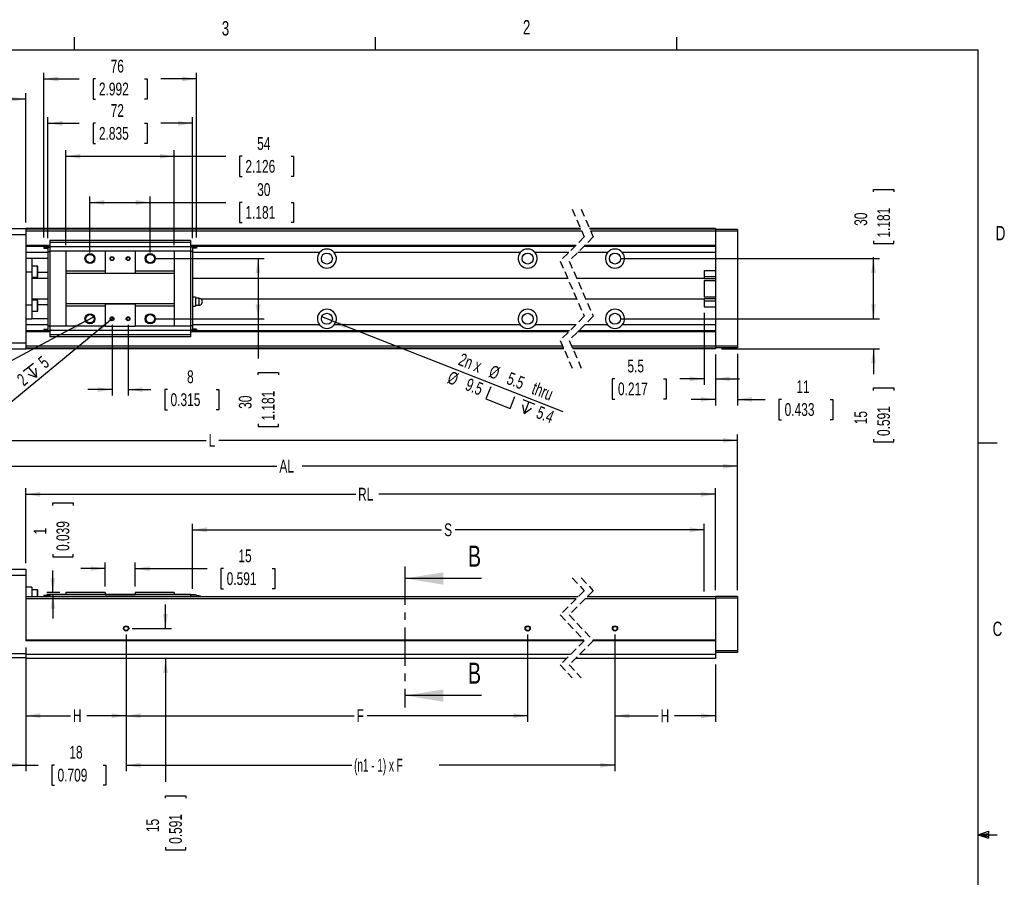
# Paper-space layout 'Layout1' of a CAD drawing. Extents: x 11 to 421, y 5 to 275.
# Tile 7 of 7: x 257 to 420, y 133 to 275. Entities that reach past the tile are written whole.
import ezdxf
from ezdxf.enums import TextEntityAlignment as Align

# ---------------------------------------------------------------- set-up
doc = ezdxf.new("R2010")
doc.units = 0
doc.linetypes.add('CENTER', pattern=[10.16, 6.35, -1.27, 1.27, -1.27])
doc.linetypes.add('HIDDEN', pattern=[1.905, 1.27, -0.635])
doc.layers.get('0').update_dxf_attribs({"linetype": 'CONTINUOUS'})
doc.dimstyles.new('SLDDIMSTYLE0', dxfattribs={"dimtxt": 2.116667, "dimasz": 2.4, "dimexe": 0, "dimexo": 0.0625, "dimgap": 0.529167, "dimtad": 0, "dimlfac": 3, "dimrnd": 1e-09, "dimzin": 12, "dimsah": 1, "dimcen": 0.09, "dimazin": 3, "dimtfac": 1, "dimtofl": 0, "dimtmove": 0, "dimatfit": 3})
doc.dimstyles.new('SLDDIMSTYLE1', dxfattribs={"dimtxt": 2.116667, "dimasz": 2.4, "dimexe": 0, "dimexo": 0.0625, "dimgap": 0.529167, "dimtad": 0, "dimlfac": 3, "dimrnd": 1e-09, "dimzin": 12, "dimsah": 1, "dimcen": 0.09, "dimazin": 3, "dimtfac": 1, "dimtmove": 0, "dimatfit": 3})
doc.dimstyles.new('SLDDIMSTYLE2', dxfattribs={"dimtxt": 2.116667, "dimasz": 2.4, "dimexe": 0, "dimexo": 0.0625, "dimgap": 0.529167, "dimtad": 1, "dimlfac": 3, "dimrnd": 1e-09, "dimzin": 12, "dimblk1": 'NONE', "dimsah": 1, "dimcen": 0, "dimazin": 3, "dimtfac": 1, "dimtmove": 0, "dimatfit": 3})
doc.dimstyles.new('SLDDIMSTYLE3', dxfattribs={"dimtxt": 2.116667, "dimasz": 2.4, "dimexe": 0, "dimexo": 0.0625, "dimgap": 0.529167, "dimtad": 1, "dimlfac": 3, "dimrnd": 1e-09, "dimzin": 12, "dimblk1": 'NONE', "dimsah": 1, "dimcen": 0, "dimazin": 3, "dimtfac": 1, "dimtmove": 0, "dimatfit": 3})

# ---------------------------------------------------------------- blocks, each defined once
blk = doc.blocks.new('_D_55')
at = {"color": 7, "linetype": 'CONTINUOUS'}
for p, q in [((271.02, 181.28), (271.02, 185.22)), ((276.02, 181.28), (276.02, 185.22)), ((271.02, 184.22), (267.02, 184.22)), ((276.02, 184.22), (287.96, 184.22)), ((290.67, 184.22), (290.24, 184.22)), ((290.24, 184.22), (290.24, 180.86)), ((298.78, 184.22), (299.21, 184.22)), ((299.21, 184.22), (299.21, 180.86)), ((290.24, 180.86), (290.67, 180.86)), ((299.21, 180.86), (298.78, 180.86))]:
    blk.add_line(p, q, dxfattribs=at)
for points in [[(271.02, 184.22), (268.62, 184.62), (268.62, 183.82)], [(276.02, 184.22), (278.42, 183.82), (278.42, 184.62)]]:
    blk.add_solid(points, dxfattribs=at)
at = {"color": 7, "linetype": 'CONTINUOUS', "width": 0.7}
for s, p in [('15', (293.16, 184.65, 11.77)), ('0.591', (291.21, 180.86, 11.77))]:
    blk.add_text(s, height=2.117, dxfattribs=at).set_placement(p, align=Align.BOTTOM_LEFT)
blk = doc.blocks.new('_D_56')
at = {"color": 7, "linetype": 'CONTINUOUS'}
for p, q in [((262.35, 194.72), (262.35, 195.15)), ((262.35, 195.15), (265.71, 195.15)), ((265.71, 195.15), (265.71, 194.72)), ((262.35, 186.61), (262.35, 186.18)), ((265.71, 186.18), (265.71, 186.61)), ((262.35, 186.18), (265.71, 186.18)), ((262.35, 180.28), (262.35, 183.9)), ((263.52, 180.28), (261.35, 180.28)), ((270.02, 179.95), (261.35, 179.95)), ((262.35, 179.95), (262.35, 175.95))]:
    blk.add_line(p, q, dxfattribs=at)
for points in [[(262.35, 180.28), (262.75, 182.68), (261.95, 182.68)], [(262.35, 179.95), (261.95, 177.55), (262.75, 177.55)]]:
    blk.add_solid(points, dxfattribs=at)
at = {"color": 7, "linetype": 'CONTINUOUS', "width": 0.7}
for s, height, p in [('0.039', 2.117, (265.71, 187.15, 11.77)), ('1', 2.12, (261.92, 189.88, 11.77))]:
    blk.add_text(s, height=height, rotation=90, dxfattribs=at).set_placement(p, align=Align.BOTTOM_LEFT)
blk = doc.blocks.new('_D_57')
at = {"color": 7, "linetype": 'CONTINUOUS'}
for p, q in [((201.75, 189.28), (201.75, 206.51)), ((376, 180.62), (376, 206.51)), ((201.75, 205.51), (287.82, 205.51)), ((376, 205.51), (289.93, 205.51))]:
    blk.add_line(p, q, dxfattribs=at)
for points in [[(201.75, 205.51), (204.15, 205.11), (204.15, 205.91)], [(376, 205.51), (373.6, 205.91), (373.6, 205.11)]]:
    blk.add_solid(points, dxfattribs=at)
at = {"color": 7, "linetype": 'CONTINUOUS', "width": 0.7}
blk.add_text('L', height=2.12, dxfattribs=at).set_placement((288.22, 203.83, 11.77), align=Align.BOTTOM_LEFT)
blk = doc.blocks.new('_D_58')
at = {"color": 7, "linetype": 'CONTINUOUS'}
for p, q in [((238.18, 187.28), (238.18, 202.22)), ((238.18, 201.22), (299.56, 201.22)), ((376, 201.22), (303.75, 201.22)), ((376, 180.62), (376, 202.22))]:
    blk.add_line(p, q, dxfattribs=at)
for points in [[(238.18, 201.22), (240.58, 200.82), (240.58, 201.62)], [(376, 201.22), (373.6, 201.62), (373.6, 200.82)]]:
    blk.add_solid(points, dxfattribs=at)
at = {"color": 7, "linetype": 'CONTINUOUS', "width": 0.7}
blk.add_text('AL', height=2.117, dxfattribs=at).set_placement((299.96, 199.54, 11.77), align=Align.BOTTOM_LEFT)
blk = doc.blocks.new('_D_59')
at = {"color": 7, "linetype": 'CONTINUOUS'}
for p, q in [((257.85, 185.12), (257.85, 197.56)), ((257.85, 196.56), (312.63, 196.56)), ((372.34, 196.56), (316.45, 196.56)), ((372.34, 180.62), (372.34, 197.56))]:
    blk.add_line(p, q, dxfattribs=at)
for points in [[(257.85, 196.56), (260.25, 196.16), (260.25, 196.96)], [(372.34, 196.56), (369.94, 196.96), (369.94, 196.16)]]:
    blk.add_solid(points, dxfattribs=at)
at = {"color": 7, "linetype": 'CONTINUOUS', "width": 0.7}
blk.add_text('RL', height=2.117, dxfattribs=at).set_placement((313.03, 194.88, 11.77), align=Align.BOTTOM_LEFT)
blk = doc.blocks.new('_D_60')
at = {"color": 7, "linetype": 'CONTINUOUS'}
for p, q in [((285.52, 180.88), (285.52, 191.66)), ((370.5, 180.45), (370.5, 191.66)), ((285.52, 190.66), (326.9, 190.66)), ((370.5, 190.66), (329.12, 190.66))]:
    blk.add_line(p, q, dxfattribs=at)
for points in [[(285.52, 190.66), (287.92, 190.26), (287.92, 191.06)], [(370.5, 190.66), (368.1, 191.06), (368.1, 190.26)]]:
    blk.add_solid(points, dxfattribs=at)
at = {"color": 7, "linetype": 'CONTINUOUS', "width": 0.7}
blk.add_text('S', height=2.12, dxfattribs=at).set_placement((327.31, 188.98, 11.77), align=Align.BOTTOM_LEFT)
blk = doc.blocks.new('_D_63')
at = {"color": 7, "linetype": 'CONTINUOUS'}
for p, q in [((251.85, 171.12), (251.85, 150.62)), ((257.85, 171.12), (257.85, 150.62)), ((251.85, 151.62), (257.85, 151.62)), ((257.85, 151.62), (259.89, 151.62)), ((262.6, 151.62), (262.17, 151.62)), ((262.17, 151.62), (262.17, 148.25)), ((270.71, 151.62), (271.14, 151.62)), ((271.14, 151.62), (271.14, 148.25)), ((262.17, 148.25), (262.6, 148.25)), ((271.14, 148.25), (270.71, 148.25))]:
    blk.add_line(p, q, dxfattribs=at)
for points in [[(251.85, 151.62), (254.25, 151.22), (254.25, 152.02)], [(257.85, 151.62), (255.45, 152.02), (255.45, 151.22)]]:
    blk.add_solid(points, dxfattribs=at)
at = {"color": 7, "linetype": 'CONTINUOUS', "width": 0.7}
for s, p in [('18', (265.09, 152.05, 11.77)), ('0.709', (263.13, 148.25, 11.77))]:
    blk.add_text(s, height=2.117, dxfattribs=at).set_placement(p, align=Align.BOTTOM_LEFT)
blk = doc.blocks.new('_D_64')
at = {"color": 7, "linetype": 'CONTINUOUS'}
for p, q in [((274.52, 173.28), (274.52, 158.8)), ((257.85, 171.12), (257.85, 158.8)), ((257.85, 159.8), (265.29, 159.8)), ((274.52, 159.8), (268.02, 159.8))]:
    blk.add_line(p, q, dxfattribs=at)
for points in [[(257.85, 159.8), (260.25, 159.4), (260.25, 160.2)], [(274.52, 159.8), (272.12, 160.2), (272.12, 159.4)]]:
    blk.add_solid(points, dxfattribs=at)
at = {"color": 7, "linetype": 'CONTINUOUS', "width": 0.7}
blk.add_text('H', height=2.12, dxfattribs=at).set_placement((265.69, 158.12, 11.77), align=Align.BOTTOM_LEFT)
blk = doc.blocks.new('_D_65')
at = {"color": 7, "linetype": 'CONTINUOUS'}
for p, q in [((274.52, 173.28), (274.52, 158.8)), ((341.18, 173.28), (341.18, 158.8)), ((274.52, 159.8), (312.39, 159.8)), ((341.18, 159.8), (314.56, 159.8))]:
    blk.add_line(p, q, dxfattribs=at)
for points in [[(274.52, 159.8), (276.92, 159.4), (276.92, 160.2)], [(341.18, 159.8), (338.78, 160.2), (338.78, 159.4)]]:
    blk.add_solid(points, dxfattribs=at)
at = {"color": 7, "linetype": 'CONTINUOUS', "width": 0.7}
blk.add_text('F', height=2.12, dxfattribs=at).set_placement((312.79, 158.12, 11.77), align=Align.BOTTOM_LEFT)
blk = doc.blocks.new('_D_66')
at = {"color": 7, "linetype": 'CONTINUOUS'}
for p, q in [((274.52, 173.28), (274.52, 150.58)), ((355.67, 173.28), (355.67, 150.58)), ((274.52, 151.58), (311.97, 151.58)), ((355.67, 151.58), (326.49, 151.58))]:
    blk.add_line(p, q, dxfattribs=at)
for points in [[(274.52, 151.58), (276.92, 151.18), (276.92, 151.98)], [(355.67, 151.58), (353.27, 151.98), (353.27, 151.18)]]:
    blk.add_solid(points, dxfattribs=at)
at = {"color": 7, "linetype": 'CONTINUOUS', "width": 0.583333}
blk.add_text('(n1 - 1) x F', height=2.1167, dxfattribs=at).set_placement((312.37, 149.9, 11.77), align=Align.BOTTOM_LEFT)
blk = doc.blocks.new('_D_67')
at = {"color": 7, "linetype": 'CONTINUOUS'}
for p, q in [((281.05, 174.28), (281.05, 178.28)), ((275.52, 174.28), (282.05, 174.28)), ((281.05, 169.28), (281.05, 148.81)), ((281.05, 146.1), (281.05, 146.53)), ((281.05, 146.53), (284.41, 146.53)), ((284.41, 146.53), (284.41, 146.1)), ((281.05, 137.99), (281.05, 137.56)), ((281.05, 137.56), (284.41, 137.56)), ((284.41, 137.56), (284.41, 137.99))]:
    blk.add_line(p, q, dxfattribs=at)
for points in [[(281.05, 174.28), (281.45, 176.68), (280.65, 176.68)], [(281.05, 169.28), (280.65, 166.88), (281.45, 166.88)]]:
    blk.add_solid(points, dxfattribs=at)
at = {"color": 7, "linetype": 'CONTINUOUS', "width": 0.7}
for s, p in [('15', (280.62, 140.48, 11.77)), ('0.591', (284.41, 138.53, 11.77))]:
    blk.add_text(s, height=2.117, rotation=90, dxfattribs=at).set_placement(p, align=Align.BOTTOM_LEFT)
blk = doc.blocks.new('_D_68')
at = {"color": 7, "linetype": 'CONTINUOUS'}
for p, q in [((355.67, 173.28), (355.67, 158.78)), ((372.34, 168.28), (372.34, 158.78)), ((355.67, 159.78), (362.85, 159.78)), ((372.34, 159.78), (365.58, 159.78))]:
    blk.add_line(p, q, dxfattribs=at)
for points in [[(355.67, 159.78), (358.07, 159.38), (358.07, 160.18)], [(372.34, 159.78), (369.94, 160.18), (369.94, 159.38)]]:
    blk.add_solid(points, dxfattribs=at)
at = {"color": 7, "linetype": 'CONTINUOUS', "width": 0.7}
blk.add_text('H', height=2.12, dxfattribs=at).set_placement((363.25, 158.09, 11.77), align=Align.BOTTOM_LEFT)
blk = doc.blocks.new('_D_73')
at = {"color": 7, "linetype": 'CONTINUOUS'}
for p, q in [((268.52, 236.69), (268.52, 246.01)), ((278.52, 236.69), (278.52, 246.01)), ((268.52, 245.01), (278.52, 245.01)), ((278.52, 245.01), (291.07, 245.01)), ((293.78, 245.01), (293.35, 245.01)), ((293.35, 245.01), (293.35, 241.65)), ((301.89, 245.01), (302.32, 245.01)), ((302.32, 245.01), (302.32, 241.65)), ((293.35, 241.65), (293.78, 241.65)), ((302.32, 241.65), (301.89, 241.65))]:
    blk.add_line(p, q, dxfattribs=at)
for points in [[(268.52, 245.01), (270.92, 244.61), (270.92, 245.41)], [(278.52, 245.01), (276.12, 245.41), (276.12, 244.61)]]:
    blk.add_solid(points, dxfattribs=at)
at = {"color": 7, "linetype": 'CONTINUOUS', "width": 0.7}
for s, p in [('30', (296.27, 245.44, -32.06)), ('1.181', (294.32, 241.65, -32.06))]:
    blk.add_text(s, height=2.117, dxfattribs=at).set_placement(p, align=Align.BOTTOM_LEFT)
blk = doc.blocks.new('_D_74')
at = {"color": 7, "linetype": 'CONTINUOUS'}
for p, q in [((264.52, 237.92), (264.52, 253.67)), ((282.52, 237.92), (282.52, 253.67)), ((264.52, 252.67), (282.52, 252.67)), ((282.52, 252.67), (291.07, 252.67)), ((293.78, 252.67), (293.35, 252.67)), ((293.35, 252.67), (293.35, 249.3)), ((301.89, 252.67), (302.32, 252.67)), ((302.32, 252.67), (302.32, 249.3)), ((293.35, 249.3), (293.78, 249.3)), ((302.32, 249.3), (301.89, 249.3))]:
    blk.add_line(p, q, dxfattribs=at)
for points in [[(264.52, 252.67), (266.92, 252.27), (266.92, 253.07)], [(282.52, 252.67), (280.12, 253.07), (280.12, 252.27)]]:
    blk.add_solid(points, dxfattribs=at)
at = {"color": 7, "linetype": 'CONTINUOUS', "width": 0.7}
for s, p in [('54', (296.27, 253.09, -32.06)), ('2.126', (294.32, 249.3, -32.06))]:
    blk.add_text(s, height=2.117, dxfattribs=at).set_placement(p, align=Align.BOTTOM_LEFT)
blk = doc.blocks.new('_D_75')
at = {"color": 7, "linetype": 'CONTINUOUS'}
for p, q in [((261.52, 239.05), (261.52, 259.14)), ((285.52, 239.05), (285.52, 259.14)), ((261.52, 258.14), (266.75, 258.14)), ((269.46, 258.14), (269.03, 258.14)), ((269.03, 258.14), (269.03, 254.78)), ((277.57, 258.14), (278, 258.14)), ((278, 258.14), (278, 254.78)), ((285.52, 258.14), (280.28, 258.14)), ((269.03, 254.78), (269.46, 254.78)), ((278, 254.78), (277.57, 254.78))]:
    blk.add_line(p, q, dxfattribs=at)
for points in [[(261.52, 258.14), (263.92, 257.74), (263.92, 258.54)], [(285.52, 258.14), (283.12, 258.54), (283.12, 257.74)]]:
    blk.add_solid(points, dxfattribs=at)
at = {"color": 7, "linetype": 'CONTINUOUS', "width": 0.7}
for s, p in [('72', (271.95, 258.57, -32.06)), ('2.835', (270, 254.78, -32.06))]:
    blk.add_text(s, height=2.117, dxfattribs=at).set_placement(p, align=Align.BOTTOM_LEFT)
blk = doc.blocks.new('_D_76')
at = {"color": 7, "linetype": 'CONTINUOUS'}
for p, q in [((260.85, 239.19), (260.85, 266.5)), ((286.18, 239.19), (286.18, 266.5)), ((260.85, 265.5), (266.75, 265.5)), ((269.46, 265.5), (269.03, 265.5)), ((269.03, 265.5), (269.03, 262.14)), ((277.57, 265.5), (278, 265.5)), ((278, 265.5), (278, 262.14)), ((286.18, 265.5), (280.28, 265.5)), ((269.03, 262.14), (269.46, 262.14)), ((278, 262.14), (277.57, 262.14))]:
    blk.add_line(p, q, dxfattribs=at)
for points in [[(260.85, 265.5), (263.25, 265.1), (263.25, 265.9)], [(286.18, 265.5), (283.78, 265.9), (283.78, 265.1)]]:
    blk.add_solid(points, dxfattribs=at)
at = {"color": 7, "linetype": 'CONTINUOUS', "width": 0.7}
for s, p in [('76', (271.95, 265.93, -32.06)), ('2.992', (270, 262.14, -32.06))]:
    blk.add_text(s, height=2.117, dxfattribs=at).set_placement(p, align=Align.BOTTOM_LEFT)
blk = doc.blocks.new('_D_77')
at = {"color": 7, "linetype": 'CONTINUOUS'}
for p, q in [((272.18, 224.69), (272.18, 212.94)), ((274.85, 224.69), (274.85, 212.94)), ((272.18, 213.94), (268.18, 213.94)), ((274.85, 213.94), (278.64, 213.94)), ((281.36, 213.94), (280.93, 213.94)), ((280.93, 213.94), (280.93, 210.57)), ((289.47, 213.94), (289.9, 213.94)), ((289.9, 213.94), (289.9, 210.57)), ((280.93, 210.57), (281.36, 210.57)), ((289.9, 210.57), (289.47, 210.57))]:
    blk.add_line(p, q, dxfattribs=at)
for points in [[(272.18, 213.94), (269.78, 214.34), (269.78, 213.54)], [(274.85, 213.94), (277.25, 213.54), (277.25, 214.34)]]:
    blk.add_solid(points, dxfattribs=at)
at = {"color": 7, "linetype": 'CONTINUOUS', "width": 0.7}
for s, height, p in [('8', 2.12, (284.63, 214.37, -32.06)), ('0.315', 2.117, (281.89, 210.57, -32.06))]:
    blk.add_text(s, height=height, dxfattribs=at).set_placement(p, align=Align.BOTTOM_LEFT)
blk = doc.blocks.new('_D_78')
at = {"color": 7, "linetype": 'CONTINUOUS'}
for p, q in [((224.15, 262.14), (223.72, 262.14)), ((223.72, 262.14), (223.72, 258.78)), ((232.26, 262.14), (232.69, 262.14)), ((232.69, 262.14), (232.69, 258.78)), ((238.18, 262.14), (234.98, 262.14)), ((238.18, 237.69), (238.18, 263.14)), ((257.85, 262.14), (238.18, 262.14)), ((257.85, 241.69), (257.85, 263.14)), ((223.72, 258.78), (224.15, 258.78)), ((232.69, 258.78), (232.26, 258.78))]:
    blk.add_line(p, q, dxfattribs=at)
for points in [[(238.18, 262.14), (240.58, 261.74), (240.58, 262.54)], [(257.85, 262.14), (255.45, 262.54), (255.45, 261.74)]]:
    blk.add_solid(points, dxfattribs=at)
at = {"color": 7, "linetype": 'CONTINUOUS', "width": 0.7}
for s, p in [('59', (226.64, 262.57, -32.06)), ('2.323', (224.69, 258.78, -32.06))]:
    blk.add_text(s, height=2.117, dxfattribs=at).set_placement(p, align=Align.BOTTOM_LEFT)
blk = doc.blocks.new('SW_SYMBOL_HOLE_DEPTH')
at = {"color": 0, "linetype": 'CONTINUOUS'}
for p, q in [((0, 875), (800, 875)), ((400, 875), (400, 75)), ((100, 555), (400, 75)), ((700, 555), (400, 75))]:
    blk.add_line(p, q, dxfattribs=at)
blk = doc.blocks.new('_D_81')
at = {"color": 7, "linetype": 'CONTINUOUS'}
for q in [(269.25, 226.08), (240.91, 210.95)]:
    blk.add_line((267.78, 225.3), q, dxfattribs=at)
blk.add_solid([(267.78, 225.3), (265.47, 224.52), (265.85, 223.81)], dxfattribs=at)
at = {"color": 7, "linetype": 'CONTINUOUS', "xscale": 0.0027037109, "yscale": 0.0027037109, "zscale": 0.0027037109, "rotation": 28.0912985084}
blk.add_blockref('SW_SYMBOL_HOLE_DEPTH', (248.39, 215.28), dxfattribs=at)
at = {"color": 7, "linetype": 'CONTINUOUS'}
for s, height, width, p in [('8', 2.12, 0.7, (251.2, 216.44, -32.06)), ('5', 2.12, 0.7, (247.15, 214.28, -32.06)), ('4 x M', 2.117, 0.56, (240.91, 210.95, -32.06))]:
    blk.add_text(s, height=height, rotation=28.0913, dxfattribs=dict(at, width=width)).set_placement(p, align=Align.BOTTOM_LEFT)
blk = doc.blocks.new('_NONE')
blk = doc.blocks.new('_D_82')
at = {"color": 7, "linetype": 'CONTINUOUS'}
for q in [(272.44, 225.9), (252.47, 209.43)]:
    blk.add_line((271.93, 225.48), q, dxfattribs=at)
blk.add_solid([(271.93, 225.48), (269.82, 224.26), (270.33, 223.64)], dxfattribs=at)
at = {"color": 7, "linetype": 'CONTINUOUS', "xscale": 0.0027037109, "yscale": 0.0027037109, "zscale": 0.0027037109, "rotation": 39.5105746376}
blk.add_blockref('SW_SYMBOL_HOLE_DEPTH', (258.95, 215.15), dxfattribs=at)
at = {"color": 7, "linetype": 'CONTINUOUS'}
for s, height, width, p in [('5', 2.12, 0.7, (261.48, 216.85, -32.06)), ('2', 2.12, 0.7, (257.93, 213.93, -32.06)), ('4 x M', 2.117, 0.56, (252.48, 209.43, -32.06))]:
    blk.add_text(s, height=height, rotation=39.5106, dxfattribs=dict(at, width=width)).set_placement(p, align=Align.BOTTOM_LEFT)
blk = doc.blocks.new('_D_83')
at = {"color": 7, "linetype": 'CONTINUOUS'}
for p, q in [((398.6, 246.74), (398.6, 247.17)), ((398.6, 247.17), (401.96, 247.17)), ((401.96, 247.17), (401.96, 246.74)), ((398.6, 238.63), (398.6, 238.2)), ((398.6, 238.2), (401.96, 238.2)), ((401.96, 238.2), (401.96, 238.63)), ((356.67, 235.69), (399.6, 235.69)), ((398.6, 235.69), (398.6, 235.92)), ((398.6, 225.69), (398.6, 235.69)), ((356.67, 225.69), (399.6, 225.69))]:
    blk.add_line(p, q, dxfattribs=at)
for points in [[(398.6, 235.69), (398.2, 233.29), (399, 233.29)], [(398.6, 225.69), (399, 228.09), (398.2, 228.09)]]:
    blk.add_solid(points, dxfattribs=at)
at = {"color": 7, "linetype": 'CONTINUOUS', "width": 0.7}
for s, p in [('1.181', (401.96, 239.17, -32.06)), ('30', (398.17, 241.12, -32.06))]:
    blk.add_text(s, height=2.117, rotation=90, dxfattribs=at).set_placement(p, align=Align.BOTTOM_LEFT)
blk = doc.blocks.new('_D_84')
at = {"color": 7, "linetype": 'CONTINUOUS'}
for p, q in [((398.6, 225.69), (398.6, 229.69)), ((356.67, 225.69), (399.6, 225.69)), ((373.34, 220.69), (399.6, 220.69)), ((398.6, 220.69), (398.6, 216.51)), ((398.6, 213.8), (398.6, 214.23)), ((398.6, 214.23), (401.96, 214.23)), ((401.96, 214.23), (401.96, 213.8)), ((398.6, 205.69), (398.6, 205.26)), ((398.6, 205.26), (401.96, 205.26)), ((401.96, 205.26), (401.96, 205.69))]:
    blk.add_line(p, q, dxfattribs=at)
for points in [[(398.6, 225.69), (399, 228.09), (398.2, 228.09)], [(398.6, 220.69), (398.2, 218.29), (399, 218.29)]]:
    blk.add_solid(points, dxfattribs=at)
at = {"color": 7, "linetype": 'CONTINUOUS', "width": 0.7}
for s, p in [('0.591', (401.96, 206.23, -32.06)), ('15', (398.17, 208.18, -32.06))]:
    blk.add_text(s, height=2.117, rotation=90, dxfattribs=at).set_placement(p, align=Align.BOTTOM_LEFT)
blk = doc.blocks.new('_D_85')
at = {"color": 7, "linetype": 'CONTINUOUS'}
for p, q in [((372.34, 219.79), (372.34, 211.31)), ((376, 219.86), (376, 211.31)), ((372.34, 212.31), (368.34, 212.31)), ((376, 212.31), (380.59, 212.31)), ((383.3, 212.31), (382.87, 212.31)), ((382.87, 212.31), (382.87, 208.94)), ((391.41, 212.31), (391.84, 212.31)), ((391.84, 212.31), (391.84, 208.94)), ((382.87, 208.94), (383.3, 208.94)), ((391.84, 208.94), (391.41, 208.94))]:
    blk.add_line(p, q, dxfattribs=at)
for points in [[(372.34, 212.31), (369.94, 212.71), (369.94, 211.91)], [(376, 212.31), (378.4, 211.91), (378.4, 212.71)]]:
    blk.add_solid(points, dxfattribs=at)
at = {"color": 7, "linetype": 'CONTINUOUS', "width": 0.7}
for s, p in [('11', (385.79, 212.74, -32.06)), ('0.433', (383.84, 208.94, -32.06))]:
    blk.add_text(s, height=2.117, dxfattribs=at).set_placement(p, align=Align.BOTTOM_LEFT)
blk = doc.blocks.new('_D_86')
at = {"color": 7, "linetype": 'CONTINUOUS'}
for p, q in [((370.5, 226.69), (370.5, 214.72)), ((372.34, 219.79), (372.34, 214.72)), ((355.63, 215.72), (355.21, 215.72)), ((355.21, 215.72), (355.21, 212.36)), ((363.74, 215.72), (364.17, 215.72)), ((364.17, 215.72), (364.17, 212.36)), ((370.5, 215.72), (366.46, 215.72)), ((372.34, 215.72), (376.34, 215.72)), ((355.21, 212.36), (355.63, 212.36)), ((364.17, 212.36), (363.74, 212.36))]:
    blk.add_line(p, q, dxfattribs=at)
for points in [[(370.5, 215.72), (368.1, 216.12), (368.1, 215.32)], [(372.34, 215.72), (374.74, 215.32), (374.74, 216.12)]]:
    blk.add_solid(points, dxfattribs=at)
at = {"color": 7, "linetype": 'CONTINUOUS', "width": 0.7}
for s, p in [('5.5', (357.74, 216.15, -32.06)), ('0.217', (356.17, 212.36, -32.06))]:
    blk.add_text(s, height=2.117, dxfattribs=at).set_placement(p, align=Align.BOTTOM_LEFT)
blk = doc.blocks.new('_D_87')
at = {"color": 7, "linetype": 'CONTINUOUS'}
for p, q in [((279.52, 235.69), (297.42, 235.69)), ((296.42, 235.69), (296.42, 225.69)), ((279.52, 225.69), (297.42, 225.69)), ((296.42, 225.69), (296.42, 219.08)), ((296.42, 216.36), (296.42, 216.79)), ((296.42, 216.79), (299.79, 216.79)), ((299.79, 216.79), (299.79, 216.36)), ((296.42, 208.25), (296.42, 207.82)), ((296.42, 207.82), (299.79, 207.82)), ((299.79, 207.82), (299.79, 208.25))]:
    blk.add_line(p, q, dxfattribs=at)
for points in [[(296.42, 235.69), (296.02, 233.29), (296.82, 233.29)], [(296.42, 225.69), (296.82, 228.09), (296.02, 228.09)]]:
    blk.add_solid(points, dxfattribs=at)
at = {"color": 7, "linetype": 'CONTINUOUS', "width": 0.7}
for s, p in [('30', (295.99, 210.74, -32.06)), ('1.181', (299.79, 208.79, -32.06))]:
    blk.add_text(s, height=2.117, rotation=90, dxfattribs=at).set_placement(p, align=Align.BOTTOM_LEFT)
blk = doc.blocks.new('SW_SYMBOL_HOLE_SPOT')
at = {"color": 0, "linetype": 'CONTINUOUS'}
for p, q in [((0, 875), (0, 75)), ((1600, 75), (1600, 875)), ((0, 75), (1600, 75))]:
    blk.add_line(p, q, dxfattribs=at)
blk = doc.blocks.new('_D_88')
at = {"color": 7, "linetype": 'CONTINUOUS'}
for q in [(307, 226.02), (347.02, 210.28)]:
    blk.add_line((308.7, 225.35), q, dxfattribs=at)
blk.add_solid([(308.7, 225.35), (310.79, 224.1), (311.08, 224.85)], dxfattribs=at)
at = {"color": 7, "linetype": 'CONTINUOUS', "xscale": 0.0027037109, "yscale": 0.0027037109, "zscale": 0.0027037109, "rotation": 338.5219729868}
for name, p in [('SW_SYMBOL_HOLE_SPOT', (334.18, 212.19)), ('SW_SYMBOL_HOLE_DEPTH', (339.5, 210.1))]:
    blk.add_blockref(name, p, dxfattribs=at)
at = {"color": 7, "linetype": 'CONTINUOUS', "width": 0.7}
for s, p in [('2n x', (329.28, 217.5, -32.06)), ('%%c', (334.33, 215.52, -32.06)), ('%%c', (327.46, 214.52, -32.06)), ('9.5', (330.43, 213.35, -32.06)), ('5.5', (337.3, 214.35, -32.06)), (' thru', (340.94, 212.92, -32.06)), ('5.4', (342.21, 208.72, -32.06))]:
    blk.add_text(s, height=2.117, rotation=338.522, dxfattribs=at).set_placement(p, align=Align.BOTTOM_LEFT)

psp = doc.layouts.get("Layout1")

# ---------------------------------------------------------------- linework, layer by layer
at = {"color": 7, "linetype": 'CONTINUOUS'}
for p, q in [((265.9317, 270.3087), (265.9317, 272.4626)), ((315.9379, 270.3087), (315.9379, 272.4626)), ((365.9442, 270.3087), (365.9442, 272.4626)), ((15.9068, 270.3087), (415.9568, 270.3087)), ((415.9568, 9.9587), (415.9568, 270.3087)), ((251.8488, 240.6887), (257.8488, 240.6887)), ((257.8488, 240.6887), (257.8488, 239.6887)), ((349.9556, 240.6887), (257.8488, 240.6887)), ((349.9992, 240.5887), (257.8488, 240.5887)), ((372.3381, 240.6887), (351.4556, 240.6887)), ((372.3381, 240.5887), (351.4992, 240.5887)), ((372.3381, 240.6887), (372.3381, 240.5887)), ((372.3381, 240.5887), (372.3381, 240.5221)), ((376.0047, 240.5221), (372.3381, 240.5221)), ((372.3381, 240.5221), (372.3381, 240.2454)), ((376.0047, 240.5221), (376.0047, 240.2454)), ((251.8488, 239.6887), (257.8488, 239.6887)), ((350.1445, 240.2554), (257.8488, 240.2554)), ((257.8488, 239.6887), (257.8488, 221.6887)), ((261.8488, 238.6587), (261.8488, 238.3287)), ((285.1822, 238.6587), (261.8488, 238.6587)), ((285.1822, 238.6587), (285.1822, 238.3287)), ((372.3381, 240.2554), (351.6445, 240.2554)), ((376.0047, 240.2454), (372.3381, 240.2454)), ((372.3381, 240.2454), (372.3381, 221.1321)), ((376.0047, 240.2454), (376.0047, 221.1321)), ((261.8488, 237.8787), (257.8488, 237.8787)), ((261.8488, 237.7121), (257.8488, 237.7121)), ((260.8488, 237.6954), (257.8488, 237.6954)), ((260.8488, 237.7121), (260.8488, 237.5521)), ((260.8488, 237.5521), (261.8488, 237.5521)), ((260.8488, 237.5521), (260.8488, 237.4187)), ((260.8488, 237.4187), (261.5155, 237.4187)), ((261.5155, 237.4187), (261.5155, 236.8521)), ((285.1822, 238.3287), (261.8488, 238.3287)), ((261.8488, 238.3287), (261.8488, 237.6554)), ((285.1822, 237.6554), (261.8488, 237.6554)), ((261.8488, 237.6554), (261.8488, 236.9221)), ((285.1822, 238.3287), (285.1822, 237.6554)), ((349.1739, 237.8787), (285.1822, 237.8787)), ((349.0072, 237.7121), (285.1822, 237.7121)), ((285.1822, 237.6554), (285.1822, 236.9221)), ((286.1822, 237.5521), (285.1822, 237.5521)), ((286.1822, 237.4187), (285.5155, 237.4187)), ((285.5155, 237.4187), (285.5155, 236.8521)), ((286.1822, 237.7121), (286.1822, 237.5521)), ((348.9906, 237.6954), (286.1822, 237.6954)), ((286.1822, 237.5521), (286.1822, 237.4187)), ((372.3381, 237.6954), (350.4906, 237.6954)), ((372.3381, 237.7121), (350.5072, 237.7121)), ((372.3381, 237.8787), (350.6739, 237.8787)), ((258.8488, 235.6887), (257.8488, 235.6887)), ((261.5155, 235.6887), (258.8488, 235.6887)), ((258.8488, 235.6887), (258.8488, 233.4526)), ((261.5155, 236.8521), (261.8488, 236.8521)), ((261.5155, 236.8521), (261.5155, 224.5254)), ((261.8488, 236.9221), (261.8488, 236.8521)), ((264.5155, 236.9221), (261.8488, 236.9221)), ((261.8488, 236.8521), (261.8488, 224.5254)), ((264.5155, 236.9221), (264.5155, 233.5887)), ((271.0155, 236.9221), (264.5155, 236.9221)), ((271.0155, 236.9221), (271.0155, 233.5887)), ((276.0155, 236.9221), (271.0155, 236.9221)), ((276.0155, 236.9221), (276.0155, 233.5887)), ((282.5155, 236.9221), (276.0155, 236.9221)), ((282.5155, 236.9221), (282.5155, 233.5887)), ((285.1822, 236.9221), (282.5155, 236.9221)), ((285.1822, 236.9221), (285.1822, 236.8521)), ((285.5155, 236.8521), (285.1822, 236.8521)), ((285.1822, 236.8521), (285.1822, 224.5254)), ((285.5155, 236.8521), (285.5155, 224.5254)), ((339.9601, 236.6954), (309.071, 236.6954)), ((347.9906, 236.6954), (342.4043, 236.6954)), ((354.4493, 236.6954), (349.4906, 236.6954)), ((372.3381, 236.6954), (356.8935, 236.6954)), ((259.7822, 234.4387), (258.8488, 234.4387)), ((259.8488, 232.6721), (259.8488, 234.3721)), ((258.8488, 233.4526), (257.8488, 233.4526)), ((258.8488, 233.4526), (258.8488, 227.9249)), ((258.8488, 232.6054), (259.7822, 232.6054)), ((261.5155, 232.3554), (258.8488, 232.3554)), ((261.5155, 233.3554), (259.8488, 233.3554)), ((271.0155, 233.5887), (264.5155, 233.5887)), ((264.5155, 233.5887), (264.5155, 233.1887)), ((282.5155, 233.1887), (264.5155, 233.1887)), ((264.5155, 233.1887), (264.5155, 228.1887)), ((271.0155, 233.5887), (271.0155, 233.2554)), ((271.0155, 233.2554), (276.0155, 233.2554)), ((282.5155, 233.5887), (276.0155, 233.5887)), ((276.0155, 233.5887), (276.0155, 233.2554)), ((282.5155, 233.5887), (282.5155, 233.1887)), ((282.5155, 233.1887), (282.5155, 228.1887)), ((347.8448, 232.3554), (285.5155, 232.3554)), ((370.5047, 232.3554), (349.3448, 232.3554)), ((370.5047, 233.6887), (372.3381, 233.6887)), ((370.5047, 233.6887), (370.5047, 232.6887)), ((370.5047, 232.6887), (372.3381, 232.6887)), ((370.5047, 232.6887), (370.5047, 232.3529)), ((370.5047, 232.3529), (372.3381, 232.3529)), ((370.5047, 232.0221), (370.5047, 229.3554)), ((370.5047, 232.0221), (372.3381, 232.0221)), ((258.8488, 229.0221), (261.5155, 229.0221)), ((286.0155, 229.2721), (285.5155, 229.2721)), ((286.0155, 229.2721), (286.0155, 227.7721)), ((286.5988, 229.1054), (286.0155, 229.1054)), ((286.8993, 229.0221), (349.298, 229.0221)), ((350.798, 229.0221), (370.5047, 229.0221)), ((370.5047, 229.3554), (372.3381, 229.3554)), ((372.3381, 229.0245), (370.5047, 229.0245)), ((370.5047, 229.0245), (370.5047, 228.6887)), ((258.8488, 227.9249), (257.8488, 227.9249)), ((259.7822, 228.7721), (258.8488, 228.7721)), ((258.8488, 227.9249), (258.8488, 225.6887)), ((259.8488, 227.0054), (259.8488, 228.7054)), ((261.5155, 228.0221), (259.8488, 228.0221)), ((282.5155, 228.1887), (264.5155, 228.1887)), ((264.5155, 228.1887), (264.5155, 227.7887)), ((271.0155, 227.7887), (264.5155, 227.7887)), ((264.5155, 227.7887), (264.5155, 224.4554)), ((271.0155, 228.1221), (271.0155, 227.7887)), ((276.0155, 228.1221), (271.0155, 228.1221)), ((271.0155, 227.7887), (271.0155, 224.4554)), ((276.0155, 228.1221), (276.0155, 227.7887)), ((282.5155, 227.7887), (276.0155, 227.7887)), ((276.0155, 227.7887), (276.0155, 224.4554)), ((282.5155, 228.1887), (282.5155, 227.7887)), ((282.5155, 227.7887), (282.5155, 224.4554)), ((285.5155, 227.7721), (286.0155, 227.7721)), ((286.0155, 227.9387), (286.5988, 227.9387)), ((370.5047, 228.6887), (372.3381, 228.6887)), ((370.5047, 228.6887), (370.5047, 227.6887)), ((370.5047, 227.6887), (372.3381, 227.6887)), ((257.8488, 225.6887), (258.8488, 225.6887)), ((258.8488, 226.9387), (259.7822, 226.9387)), ((261.5155, 225.6887), (258.8488, 225.6887)), ((260.8488, 223.9587), (261.5155, 223.9587)), ((260.8488, 223.9587), (260.8488, 223.8254)), ((261.5155, 224.5254), (261.8488, 224.5254)), ((261.5155, 224.5254), (261.5155, 223.9587)), ((261.8488, 224.5254), (261.8488, 224.4554)), ((264.5155, 224.4554), (261.8488, 224.4554)), ((261.8488, 224.4554), (261.8488, 223.7221)), ((271.0155, 224.4554), (264.5155, 224.4554)), ((271.0155, 224.4554), (276.0155, 224.4554)), ((282.5155, 224.4554), (276.0155, 224.4554)), ((285.1822, 224.4554), (282.5155, 224.4554)), ((285.5155, 224.5254), (285.1822, 224.5254)), ((285.1822, 224.5254), (285.1822, 224.4554)), ((285.1822, 224.4554), (285.1822, 223.7221)), ((285.5155, 224.5254), (285.5155, 223.9587)), ((286.1822, 223.9587), (285.5155, 223.9587)), ((286.1822, 223.9587), (286.1822, 223.8254)), ((339.9601, 224.6821), (309.071, 224.6821)), ((349.1522, 224.6821), (342.4043, 224.6821)), ((354.4493, 224.6821), (350.6522, 224.6821)), ((372.3381, 224.6821), (356.8935, 224.6821)), ((260.8488, 223.6821), (257.8488, 223.6821)), ((261.8488, 223.6654), (257.8488, 223.6654)), ((261.8488, 223.4987), (257.8488, 223.4987)), ((260.8488, 223.8254), (261.8488, 223.8254)), ((260.8488, 223.8254), (260.8488, 223.6654)), ((285.1822, 223.7221), (261.8488, 223.7221)), ((261.8488, 223.7221), (261.8488, 223.0487)), ((285.1822, 223.0487), (261.8488, 223.0487)), ((261.8488, 223.0487), (261.8488, 222.7187)), ((285.1822, 222.7187), (261.8488, 222.7187)), ((286.1822, 223.8254), (285.1822, 223.8254)), ((285.1822, 223.7221), (285.1822, 223.0487)), ((348.1356, 223.6654), (285.1822, 223.6654)), ((347.9689, 223.4987), (285.1822, 223.4987)), ((285.1822, 223.0487), (285.1822, 222.7187)), ((286.1822, 223.8254), (286.1822, 223.6654)), ((348.1522, 223.6821), (286.1822, 223.6821)), ((372.3381, 223.4987), (349.4689, 223.4987)), ((372.3381, 223.6654), (349.6356, 223.6654)), ((372.3381, 223.6821), (349.6522, 223.6821)), ((251.8488, 221.6887), (257.8488, 221.6887)), ((251.8488, 220.6887), (257.8488, 220.6887)), ((257.8488, 221.6887), (257.8488, 220.6887)), ((346.9983, 221.1221), (257.8488, 221.1221)), ((347.1436, 220.7887), (257.8488, 220.7887)), ((347.1872, 220.6887), (257.8488, 220.6887)), ((372.3381, 221.1221), (348.4983, 221.1221)), ((372.3381, 220.7887), (348.6436, 220.7887)), ((372.3381, 220.6887), (348.6872, 220.6887)), ((376.0047, 221.1321), (372.3381, 221.1321)), ((372.3381, 221.1321), (372.3381, 220.8554)), ((376.0047, 220.8554), (372.3381, 220.8554)), ((372.3381, 220.8554), (372.3381, 220.7887)), ((372.3381, 220.7887), (372.3381, 220.6887)), ((376.0047, 221.1321), (376.0047, 220.8554)), ((415.9568, 205.1124), (419.1318, 205.1124)), ((251.8488, 184.117), (257.8488, 184.117)), ((251.8488, 183.117), (257.8488, 183.117)), ((257.8488, 184.117), (257.8488, 183.117)), ((257.8488, 183.117), (257.8488, 172.217)), ((333.5068, 182.5819), (320.8068, 182.5819)), ((258.8488, 181.117), (257.8488, 181.117)), ((258.8488, 181.117), (258.8488, 179.517)), ((259.7822, 180.7003), (258.8488, 180.7003)), ((259.8488, 179.517), (259.8488, 180.6336)), ((260.8488, 179.8136), (261.8488, 179.8136)), ((260.8488, 179.8136), (260.8488, 179.517)), ((261.5155, 179.8803), (261.8488, 179.8803)), ((261.5155, 179.8803), (261.5155, 179.8136)), ((285.1822, 179.9236), (261.8488, 179.9236)), ((261.8488, 179.9236), (261.8488, 179.5937)), ((264.5155, 180.2836), (264.5155, 179.9236)), ((271.0155, 180.2836), (264.5155, 180.2836)), ((271.0155, 180.2836), (271.0155, 179.9503)), ((271.0155, 179.9503), (276.0155, 179.9503)), ((276.0155, 180.2836), (276.0155, 179.9503)), ((282.5155, 180.2836), (276.0155, 180.2836)), ((282.5155, 180.2836), (282.5155, 179.9236)), ((285.1822, 179.9236), (285.1822, 179.5937)), ((285.5155, 179.8803), (285.1822, 179.8803)), ((286.1822, 179.8136), (285.1822, 179.8136)), ((285.5155, 179.8803), (285.5155, 179.8136)), ((286.0155, 179.867), (285.5155, 179.867)), ((286.0155, 179.867), (286.0155, 179.8136)), ((286.1822, 179.8136), (286.1822, 179.517)), ((349.5422, 179.517), (257.8488, 179.517)), ((349.2089, 179.1836), (257.8488, 179.1836)), ((285.1822, 179.5937), (261.8488, 179.5937)), ((261.8488, 179.5937), (261.8488, 179.5229)), ((285.1822, 179.5229), (261.8488, 179.5229)), ((261.8488, 179.5229), (261.8488, 179.517)), ((285.1822, 179.5937), (285.1822, 179.5229)), ((285.1822, 179.5229), (285.1822, 179.517)), ((286.5988, 179.7003), (286.1822, 179.7003)), ((372.3381, 179.1836), (350.7089, 179.1836)), ((372.3381, 179.517), (351.0422, 179.517)), ((376.0047, 179.617), (372.3381, 179.617)), ((372.3381, 179.617), (372.3381, 179.3403)), ((376.0047, 179.3403), (372.3381, 179.3403)), ((372.3381, 179.3403), (372.3381, 179.2503)), ((372.3381, 179.2503), (372.3381, 179.1836)), ((372.3381, 179.1836), (372.3381, 172.317)), ((376.0047, 179.617), (376.0047, 179.3403)), ((376.0047, 179.3403), (376.0047, 170.5603)), ((350.5131, 172.317), (257.8488, 172.317)), ((350.5339, 172.217), (257.8488, 172.217)), ((372.3381, 172.317), (352.0132, 172.317)), ((372.3381, 172.217), (352.0339, 172.217)), ((372.3381, 172.317), (372.3381, 172.217)), ((372.3381, 172.217), (372.3381, 169.9503)), ((238.1822, 170.117), (257.8488, 170.117)), ((257.8488, 170.117), (257.8488, 169.9503)), ((376.0047, 170.5603), (372.3381, 170.5603)), ((376.0047, 170.2836), (372.3381, 170.2836)), ((376.0047, 170.5603), (376.0047, 170.2836)), ((238.1822, 169.4503), (257.8488, 169.4503)), ((348.2672, 169.9503), (257.8488, 169.9503)), ((257.8488, 169.9503), (257.8488, 169.9208)), ((257.8488, 169.9208), (257.8488, 169.4798)), ((257.8488, 169.4798), (257.8488, 169.2836)), ((347.6006, 169.2836), (257.8488, 169.2836)), ((372.3381, 169.2836), (349.1006, 169.2836)), ((372.3381, 169.9503), (349.7672, 169.9503)), ((372.3381, 169.9503), (372.3381, 169.2836)), ((333.5068, 163.1479), (320.8068, 163.1479)), ((415.9568, 140.0249), (417.6632, 140.6348)), ((417.6632, 140.6348), (417.6632, 139.4514)), ((415.9568, 140.0249), (417.6632, 140.2545)), ((415.9568, 140.0249), (419.1318, 140.0249)), ((415.9568, 140.0249), (417.6632, 139.4514)), ((415.9568, 140.0249), (417.6632, 139.7631))]:
    psp.add_line(p, q, dxfattribs=at)
at = {"color": 7, "linetype": 'HIDDEN'}
for p, q in [((348.5714, 243.8637), (350.5714, 239.2762)), ((350.0714, 243.8637), (352.0714, 239.2762)), ((350.5714, 239.2762), (346.5714, 235.2762)), ((352.0714, 239.2762), (348.0714, 235.2762)), ((346.5714, 235.2762), (350.5714, 226.1012)), ((348.0714, 235.2762), (352.0714, 226.1012)), ((350.5714, 226.1012), (346.5714, 222.1012)), ((352.0714, 226.1012), (348.0714, 222.1012)), ((346.5714, 222.1012), (348.5714, 217.5137)), ((348.0714, 222.1012), (350.0714, 217.5137)), ((348.5714, 182.692), (350.5714, 180.5461)), ((350.0714, 182.692), (352.0714, 180.5461)), ((350.5714, 180.5461), (346.5714, 176.5461)), ((352.0714, 180.5461), (348.0714, 176.5461)), ((346.5714, 176.5461), (350.5714, 172.2545)), ((348.0714, 176.5461), (352.0714, 172.2545)), ((350.5714, 172.2545), (346.5714, 168.2545)), ((352.0714, 172.2545), (348.0714, 168.2545)), ((346.5714, 168.2545), (348.5714, 166.1086)), ((348.0714, 168.2545), (350.0714, 166.1086))]:
    psp.add_line(p, q, dxfattribs=at)
at = {"color": 8, "linetype": 'CONTINUOUS'}
for p, q in [((261.5155, 236.6954), (257.8488, 236.6954)), ((306.6267, 236.6954), (285.5155, 236.6954)), ((259.7822, 232.6054), (259.7822, 234.4387)), ((286.5988, 229.1054), (286.5988, 227.9387)), ((259.7822, 226.9387), (259.7822, 228.7721)), ((261.5155, 224.6821), (257.8488, 224.6821)), ((306.6267, 224.6821), (285.5155, 224.6821)), ((259.7822, 179.517), (259.7822, 180.7003)), ((286.5988, 179.7003), (286.5988, 179.517))]:
    psp.add_line(p, q, dxfattribs=at)
at = {"color": 7, "linetype": 'CENTER'}
psp.add_line((320.8068, 184.5819), (320.8068, 161.1479), dxfattribs=at)
at = {"color": 7, "linetype": 'CONTINUOUS'}
for centre, radius in [((268.5155, 235.6887), 0.8333), ((268.5155, 235.6887), 0.689), ((272.1822, 235.6887), 0.33), ((272.1822, 235.6887), 0.2612), ((274.8488, 235.6887), 0.3333), ((274.8488, 235.6887), 0.2612), ((278.5155, 235.6887), 0.8333), ((278.5155, 235.6887), 0.689), ((307.8488, 235.6887), 0.9167), ((341.1822, 235.6887), 0.9167), ((355.6714, 235.6887), 0.9167), ((268.5155, 225.6887), 0.8333), ((268.5155, 225.6887), 0.689), ((272.1822, 225.6887), 0.3333), ((272.1822, 225.6887), 0.2612), ((274.8488, 225.6887), 0.3333), ((274.8488, 225.6887), 0.2612), ((278.5155, 225.6887), 0.8333), ((278.5155, 225.6887), 0.689), ((307.8488, 225.6887), 0.9167), ((341.1822, 225.6887), 0.9167), ((355.6714, 225.6887), 0.9167), ((274.5155, 174.2836), 0.4333), ((274.5155, 174.2836), 0.3522), ((341.1822, 174.2836), 0.4333), ((341.1822, 174.2836), 0.3522), ((355.6714, 174.2836), 0.4333), ((355.6714, 174.2836), 0.3522)]:
    psp.add_circle(centre, radius, dxfattribs=at)
for centre, radius, start, end in [((307.8488, 235.6887), 1.5833, 39.478526, 140.521474), ((341.1822, 235.6887), 1.5833, 39.478562, 140.521438), ((355.6714, 235.6887), 1.5833, 39.478606, 140.521394), ((307.8488, 235.6887), 1.5833, 140.521414, 39.478586), ((341.1822, 235.6887), 1.5833, 140.521436, 39.478564), ((355.6714, 235.6887), 1.5833, 140.521459, 39.478541), ((259.7822, 234.3721), 0.0667, 359.999066, 90.001735), ((259.7822, 232.6721), 0.0667, 269.998037, 0.001029), ((286.5988, 228.5221), 0.5833, 269.999764, 90.000236), ((259.7822, 228.7054), 0.0667, 359.998971, 90.001963), ((307.8488, 225.6887), 1.5833, 320.521414, 219.478586), ((341.1822, 225.6887), 1.5833, 320.521436, 219.478564), ((355.6714, 225.6887), 1.5833, 320.521459, 219.478541), ((259.7822, 227.0054), 0.0667, 269.998265, 0.000934), ((307.8488, 225.6887), 1.5833, 219.478517, 320.521483), ((341.1822, 225.6887), 1.5833, 219.478564, 320.521436), ((355.6714, 225.6887), 1.5833, 219.478606, 320.521394), ((259.7822, 180.6336), 0.0667, 359.998971, 89.997694), ((286.5988, 179.117), 0.5833, 43.291696, 90.000099)]:
    psp.add_arc(centre, radius, start, end, dxfattribs=at)
for points in [[(320.8068, 182.5819), (327.1568, 181.5659), (327.1568, 183.5979)], [(320.8068, 163.1479), (327.1568, 162.1319), (327.1568, 164.1639)]]:
    psp.add_solid(points, dxfattribs=at)

# ---------------------------------------------------------------- texts
at = {"color": 7, "linetype": 'CONTINUOUS', "width": 0.7}
for s, p in [('3', (290.3913, 272.0003)), ('2', (340.3853, 272.1699)), ('D', (418.8794, 238.0018)), ('C', (418.368, 172.3194))]:
    psp.add_text(s, height=2.3813, dxfattribs=at).set_placement(p, align=Align.BOTTOM_LEFT)
for p in [(331.2577, 188.0439), (331.2577, 168.6099)]:
    psp.add_text('B', height=3.5, dxfattribs=at).set_placement(p, align=Align.TOP_LEFT)

# ---------------------------------------------------------------- dimensions: what is measured, and where the dimension line sits
at = {"color": 7, "linetype": 'CONTINUOUS'}
for base, p1, p2, dimstyle, picture, middle in [((286.1822, 265.4999), (260.8488, 238.1854), (286.1822, 238.1854), 'SLDDIMSTYLE0', '_D_76', (273.5155, 265.4999)), ((238.1822, 262.1417), (257.8488, 240.6887), (238.1822, 236.6887), 'SLDDIMSTYLE0', '_D_78', (228.2081, 262.1417)), ((285.5155, 258.1439), (261.5155, 238.0521), (285.5155, 238.0521), 'SLDDIMSTYLE0', '_D_75', (273.5155, 258.1439)), ((282.5155, 252.6657), (264.5155, 236.9221), (282.5155, 236.9221), 'SLDDIMSTYLE0', '_D_74', (297.8344, 252.6657)), ((278.5155, 245.015), (268.5155, 235.6887), (278.5155, 235.6887), 'SLDDIMSTYLE0', '_D_73', (297.8344, 245.015)), ((372.3381, 215.7196), (370.5047, 227.6887), (372.3381, 220.7887), 'SLDDIMSTYLE1', '_D_86', (359.6892, 215.7196)), ((274.8488, 213.9374), (272.1822, 225.6887), (274.8488, 225.6887), 'SLDDIMSTYLE1', '_D_77', (285.4113, 213.9374)), ((376.0047, 212.3081), (372.3381, 220.7887), (376.0047, 220.8554), 'SLDDIMSTYLE1', '_D_85', (387.3574, 212.3081)), ((276.0155, 184.2226), (271.0155, 180.2836), (276.0155, 180.2836), 'SLDDIMSTYLE1', '_D_55', (294.7262, 184.2226)), ((257.8488, 151.6163), (251.8488, 172.117), (257.8488, 172.117), 'SLDDIMSTYLE0', '_D_63', (266.6523, 151.6163))]:
    dim = psp.add_linear_dim(base=base, p1=p1, p2=p2, dimstyle=dimstyle, dxfattribs=at)
    dim.commit()
    dim.dimension.update_dxf_attribs({"geometry": picture, "text_midpoint": middle, "dimtype": 160})
for base, p1, p2, dimstyle, picture, middle in [((398.5996, 225.6887), (355.6714, 235.6887), (355.6714, 225.6887), 'SLDDIMSTYLE0', '_D_83', (398.5996, 242.6862)), ((296.4227, 225.6887), (278.5155, 235.6887), (278.5155, 225.6887), 'SLDDIMSTYLE0', '_D_87', (296.4227, 212.3081)), ((398.5996, 225.6887), (372.3381, 220.6887), (355.6714, 225.6887), 'SLDDIMSTYLE1', '_D_84', (398.5996, 209.7436)), ((262.3475, 180.2836), (271.0155, 179.9503), (264.5155, 180.2836), 'SLDDIMSTYLE1', '_D_56', (262.3475, 190.6637)), ((281.0482, 169.2836), (274.5155, 174.2836), (257.8488, 169.2836), 'SLDDIMSTYLE1', '_D_67', (281.0482, 142.0469))]:
    dim = psp.add_linear_dim(base=base, p1=p1, p2=p2, angle=90, dimstyle=dimstyle, dxfattribs=at)
    dim.commit()
    dim.dimension.update_dxf_attribs({"geometry": picture, "text_midpoint": middle, "dimtype": 160})
for p1, p2, text, picture, middle in [((269.2507, 226.0811), (267.7803, 225.2963), '4 x M<>{\\fGDT;x}8', '_D_81', (246.6906, 214.0396)), ((272.4393, 225.9008), (271.925, 225.4767), '4 x M<>{\\fGDT;x}5', '_D_82', (257.5156, 213.594))]:
    dim = psp.add_diameter_dim_2p(p1=p1, p2=p2, text=text, dimstyle='SLDDIMSTYLE2', override={"dimpost": '<>'}, dxfattribs=at)
    dim.commit()
    dim.dimension.update_dxf_attribs({"geometry": picture, "text_midpoint": middle, "dimtype": 163})
dim = psp.add_diameter_dim_2p(p1=(306.9958, 226.0244), p2=(308.7019, 225.3531), text='2n x<> thru', dimstyle='SLDDIMSTYLE3', dxfattribs=at)
dim.commit()
dim.dimension.update_dxf_attribs({"geometry": '_D_88', "text_midpoint": (337.8302, 213.8921), "dimtype": 163})
for base, p1, p2, text, picture, middle in [((376.0047, 205.5122), (201.7488, 188.2836), (376.0047, 179.617), 'L', '_D_57', (288.8768, 205.5122)), ((376.0047, 201.2203), (238.1822, 186.2836), (376.0047, 179.617), 'AL', '_D_58', (301.6543, 201.2203)), ((372.3381, 196.5639), (257.8488, 184.117), (372.3381, 179.617), 'RL', '_D_59', (314.5376, 196.5639)), ((285.5155, 190.6637), (370.5047, 179.4503), (285.5155, 179.8803), 'S', '_D_60', (328.0101, 190.6637)), ((274.5155, 159.8023), (257.8488, 172.117), (274.5155, 174.2836), 'H', '_D_64', (266.6523, 159.8023)), ((341.1822, 159.8023), (274.5155, 174.2836), (341.1822, 174.2836), 'F', '_D_65', (313.4767, 159.8023)), ((355.6714, 151.5846), (274.5155, 174.2836), (355.6714, 174.2836), '(n1 - 1) x F', '_D_66', (319.2311, 151.5846)), ((372.3381, 159.7754), (355.6714, 174.2836), (372.3381, 169.2836), 'H', '_D_68', (364.2136, 159.7754))]:
    dim = psp.add_linear_dim(base=base, p1=p1, p2=p2, text=text, dimstyle='SLDDIMSTYLE0', dxfattribs=at)
    dim.commit()
    dim.dimension.update_dxf_attribs({"geometry": picture, "text_midpoint": middle, "dimtype": 160})

doc.saveas('drawing.dxf')
